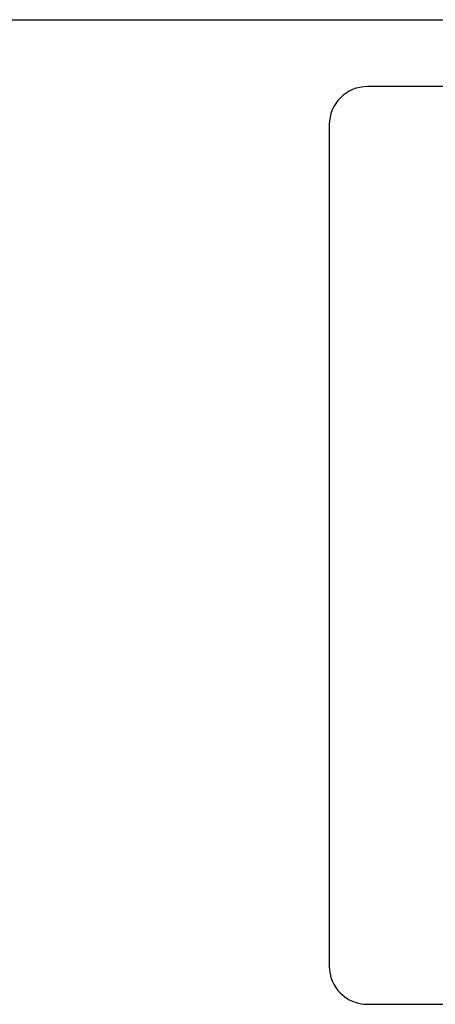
# Model space of a CAD drawing. Header units: millimetres. Extents: x 0 to 5600, y -1552 to 3960.
# Tile 41 of 199: x 2833 to 2854, y 748 to 800. Entities that reach past the tile are written whole.
import ezdxf

# ---------------------------------------------------------------- set-up
doc = ezdxf.new("R2010")
doc.units = ezdxf.units.MM
doc.header["$LTSCALE"] = 308
doc.layers.get('0').update_dxf_attribs({"linetype": 'CONTINUOUS'})

msp = doc.modelspace()

# ---------------------------------------------------------------- linework, layer by layer
at = {"color": 7, "linetype": 'Continuous'}
for p, q in [((2487.582, 799.873), (2890.082, 799.873)), ((2890.082, 796.373), (2850.832, 796.373)), ((2848.832, 794.373), (2848.832, 750.373)), ((2850.832, 748.373), (2890.082, 748.373))]:
    msp.add_line(p, q, dxfattribs=at)
for centre, start, end in [((2850.832, 794.373), 90, 180), ((2850.832, 750.373), 180, 270)]:
    msp.add_arc(centre, 2, start, end, dxfattribs=at)

doc.saveas('drawing.dxf')
